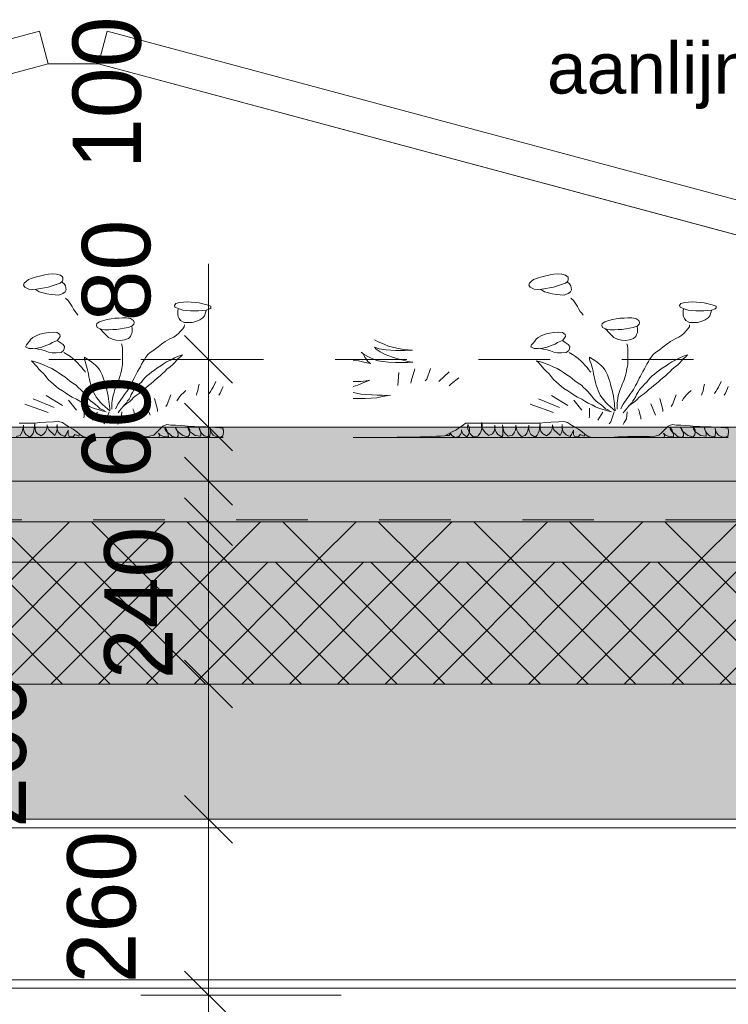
# Model space of a CAD drawing. Header units: millimetres. Extents: x -10538 to 13100, y -15694 to 32605.
# Tile 193 of 203: x 5921 to 6969, y 29746 to 31202. Entities that reach past the tile are written whole.
import ezdxf

# ---------------------------------------------------------------- set-up
doc = ezdxf.new("R2010")
doc.units = ezdxf.units.MM
doc.header["$LTSCALE"] = 100
doc.header["$PDMODE"] = 1
doc.header["$PDSIZE"] = -2
doc.linetypes.add('[LS] Type-1', pattern=[2.12, 1.06, -1.06])
doc.linetypes.add('VW-01 Short Dashed', pattern=[2.116125, 1.058062, -1.058062])
doc.layers.get('0').update_dxf_attribs({"lineweight": 5})
for name, color, linetype, lineweight in [('5', 7, 'Continuous', 18), ('Dimension', 7, 'Continuous', 9), ('Geen', 7, 'Continuous', 9), ('none', 7, 'Continuous', 13)]:
    doc.layers.add(name, color=color, linetype=linetype, lineweight=lineweight)
doc.styles.add('Arial', font='Arial.ttf')
doc.styles.add('Century Gothic', font='Century-Gothic_9791.ttf')
doc.dimstyles.new('Arch_PUUUR', dxfattribs={"dimtxt": 101.056134, "dimasz": 70.693359, "dimexe": 100, "dimexo": 159, "dimgap": 100, "dimtad": 1, "dimdec": 4, "dimtxsty": 'Century Gothic', "dimblk": 'VW_SLASH', "dimblk1": 'VW_SLASH', "dimblk2": 'VW_SLASH', "dimcen": 0, "dimdle": 100, "dimazin": 0, "dimtfac": 0.8, "dimtdec": 4, "dimtix": 1, "dimtmove": 0, "dimatfit": 0, "dimldrblk": 'VW_SLASH-1', "dimfxl": 1, "dimfrac": 2, "dimtolj": 1, "dimarcsym": 0})

# ---------------------------------------------------------------- blocks, each defined once
blk = doc.blocks.new('Groep-8')
at = {"layer": '5', "color": 8, "lineweight": 5, "true_color": 0x777777, "transparency": 33554687}
blk.add_line((-37.1, 461.7), (37.1, 461.7), dxfattribs=at)
at = {"layer": '5', "color": 8, "lineweight": 5, "true_color": 0x777777, "transparency": 33554687, "flags": 128}
for points in [[(-1209.1, 199.4), (-50, 510), (-37.1, 461.7), (-1196.2, 151.1)], [(1196.2, 151.1), (37.1, 461.7), (50, 510), (1209.1, 199.4)], [(-37.1, 461.7), (37.1, 461.7), (1100, 176.9), (1100, -75.5), (-1100, -75.5), (-1100, 176.9)]]:
    blk.add_lwpolyline(points, close=True, dxfattribs=at)
blk = doc.blocks.new('pv paneel opzet')
at = {"layer": '5', "color": 8, "true_color": 0x777777, "transparency": 33554687}
blk.add_blockref('Groep-8', (0, 0), dxfattribs=at)
blk = doc.blocks.new('Groep-9')
at = {"layer": '5', "color": 7, "transparency": 33554687}
blk.add_blockref('pv paneel opzet', (6000, 30675.5), dxfattribs=at)
blk = doc.blocks.new('Groep-10')
at = {"layer": '5', "color": 73, "linetype": 'Continuous', "lineweight": 18, "true_color": 0x9faa7d}
for p, q in [((6481.5, 30680.6), (6480.2, 30661.5)), ((6556.2, 30681.5), (6540.8, 30667.5)), ((6675.8, 30633.8), (6710.2, 30621.6)), ((6688.2, 30641.5), (6719.2, 30628.7)), ((6707.3, 30646.6), (6731.6, 30631.7)), ((6740.6, 30639.6), (6752.1, 30625.1)), ((6854.2, 30634.1), (6861.3, 30617.6)), ((6783.4, 30622.1), (6775.9, 30610)), ((6969.1, 30584.3), (6413.8, 30584.3))]:
    blk.add_line(p, q, dxfattribs=at)
at = {"layer": '5', "color": 73, "linetype": 'Continuous', "lineweight": 18, "true_color": 0x9faa7d, "flags": 128}
for points in [[(6732.3, 30818.5), (6732.1, 30818.5), (6732.2, 30818.3), (6731.6, 30815.8), (6728.1, 30812.9), (6722.2, 30810.7), (6716.3, 30808.7), (6710.5, 30807), (6704.7, 30805.9), (6699, 30804.8), (6693.1, 30803.7), (6687.2, 30803.4), (6681.6, 30804), (6676, 30806.6), (6673.9, 30809.7), (6674.7, 30812.5), (6677.6, 30815.4), (6681, 30818.1), (6686.6, 30819.9), (6692.9, 30821.9), (6699.3, 30823.6), (6705.3, 30825.1), (6711, 30826.1), (6716.9, 30826.5), (6722.6, 30826.1), (6728.4, 30824.6), (6732.2, 30821.8), (6732, 30819), (6732.2, 30818.3)], [(6731.1, 30814.4), (6733.9, 30811.6), (6735.9, 30808.7), (6736.6, 30805.8), (6736.8, 30803), (6735.5, 30800.1), (6732, 30797.3), (6726.1, 30795.2), (6720.5, 30795.3), (6714.8, 30796.2), (6708.6, 30797.2), (6702.8, 30798.4), (6697, 30799.9), (6692.5, 30802.7), (6690.8, 30803.6)], [(6736, 30790.5), (6739.9, 30787.1), (6742, 30784.2), (6743.8, 30781.4), (6745.7, 30778.4), (6747.8, 30774.4), (6750, 30771), (6752.3, 30768.2), (6754.3, 30765.4)], [(6951.2, 30776.1), (6950.9, 30778.9), (6945.2, 30780.6), (6939.2, 30782.4), (6933.5, 30783.6), (6927.9, 30784.1), (6922.2, 30784.6), (6916.5, 30784.9), (6910.3, 30784.7), (6904.6, 30784), (6899, 30782.6), (6897, 30779.8), (6898, 30777), (6903.9, 30774.7), (6909.6, 30773), (6915.2, 30772.2), (6921.2, 30772), (6927, 30771.7), (6932.8, 30771.8), (6938.5, 30772.4), (6944.1, 30773), (6949.7, 30774.7), (6951.3, 30776.1)], [(6944.1, 30773), (6943.5, 30770.1), (6942.9, 30767.2), (6941.9, 30764.4), (6939.3, 30761.4), (6934.7, 30758.5), (6929, 30756.2), (6923.4, 30754.6), (6917.6, 30754.4), (6911.7, 30754.8), (6906.2, 30757.7), (6904.1, 30760.5), (6902.8, 30763.3), (6902.3, 30766.1), (6902.3, 30768.9), (6902.1, 30771.7), (6902.6, 30774.2)], [(6834, 30749.2), (6837.1, 30752), (6837.6, 30754.8), (6836.7, 30757.5), (6832.1, 30760.3), (6826.3, 30761.4), (6820.6, 30761.7), (6814.9, 30761.2), (6809.1, 30760.8), (6803.3, 30760), (6797.7, 30758.8), (6792.1, 30757.6), (6786.4, 30755.7), (6782.6, 30752.9), (6782, 30750.1), (6783, 30747.3), (6788.6, 30744.6), (6794.3, 30743.9), (6800.1, 30743.7), (6805.9, 30744), (6811.6, 30744.4), (6817.2, 30745), (6822.9, 30746.3), (6828.5, 30747.4), (6834.1, 30749.2)], [(6911.8, 30751.3), (6911.4, 30748.1), (6909.4, 30745.1), (6906.4, 30741.9), (6903.6, 30738.8), (6900.2, 30735.6), (6896.1, 30732.8), (6890.3, 30730.2), (6883.4, 30726.3), (6878.1, 30722.5), (6872.9, 30718.6), (6869.1, 30715.8), (6865.2, 30712.9), (6861.1, 30710), (6857.7, 30707.3), (6854.9, 30703.4), (6852.7, 30699.9), (6850.8, 30697), (6848.6, 30693.1), (6846.7, 30689.2), (6845, 30686.1), (6842.6, 30682.1), (6840.7, 30678.4), (6839, 30675.3), (6837.4, 30672.3), (6835.7, 30668.6), (6833.6, 30664.5), (6831.9, 30661.5), (6830.4, 30658.7), (6828.9, 30655.7), (6826.9, 30652.7), (6824.1, 30649.5), (6822.4, 30646.7), (6820.3, 30643.7), (6817.9, 30640.4), (6815.3, 30636.9), (6813.6, 30634), (6811.7, 30630.4), (6809.9, 30627.1)], [(6724.1, 30728.3), (6726.4, 30730.9), (6728, 30733.7), (6727.8, 30736.6), (6723.5, 30739.6), (6717.6, 30740.1), (6711, 30739.7), (6704.7, 30738.9), (6697.9, 30737.1), (6692.4, 30734.7), (6687.6, 30732.3), (6684.8, 30729.7), (6682.7, 30727), (6680.2, 30724.2), (6678.1, 30721.5), (6676.8, 30718.6), (6681.8, 30716.1), (6687.7, 30715.9), (6694.3, 30716.7), (6701.1, 30718.3), (6707, 30720.4), (6712.7, 30722.5), (6716.4, 30724.9), (6721.4, 30727.1), (6723.7, 30728.1)], [(6834.2, 30748.5), (6834.5, 30745.5), (6834.7, 30742.5), (6834.5, 30739.7), (6833.2, 30736.8), (6832.2, 30733.9), (6829, 30731.1), (6823.1, 30729), (6817.3, 30728.1), (6811, 30728.6), (6805.3, 30730.1), (6799.7, 30732.3), (6797, 30735.1), (6794.1, 30737.9), (6791.1, 30740.7), (6789.2, 30743.4), (6787.3, 30744.9)], [(6445.7, 30729.1), (6451.2, 30726), (6459.9, 30722.3), (6466.4, 30719.6), (6474, 30717.5), (6481.1, 30715.9), (6488.7, 30714.6), (6495.2, 30714.1), (6501.7, 30713.6), (6490.3, 30713), (6476.8, 30713), (6462.7, 30714.3), (6452.4, 30715.6), (6445.3, 30718.2), (6448.1, 30715), (6454.1, 30711.1), (6461.2, 30707.1), (6472, 30703.4), (6480.2, 30701), (6487.8, 30698.7), (6494.8, 30697.1), (6502.4, 30696), (6494.3, 30695.5), (6486.7, 30695.5), (6476.5, 30695.4), (6466.2, 30695.9), (6458, 30696.7), (6451, 30698), (6445, 30699.9), (6436.9, 30703.6), (6430.3, 30707.3), (6426, 30710.5), (6429.2, 30707.5), (6431.4, 30703.5), (6433.7, 30699.8), (6435.9, 30696.9), (6439.7, 30693.7), (6431.5, 30695.6), (6421.8, 30697.7), (6414.7, 30698.7), (6413.8, 30698.9)], [(6723.7, 30728.1), (6727.9, 30725), (6732.3, 30722), (6734.4, 30718.9), (6734.2, 30715.8), (6733.1, 30713), (6729.3, 30710.4), (6722.1, 30709.6), (6716.3, 30709.7), (6711, 30710.9), (6706, 30712.6), (6700.8, 30714.2), (6695.5, 30715.2), (6690.8, 30716.3)], [(6818.7, 30723), (6820, 30719.9), (6820.5, 30715.9), (6820.5, 30712.9), (6820.5, 30709.5), (6820.5, 30705.2), (6820.5, 30700.7), (6820.5, 30697.9), (6820.3, 30692.7), (6819.8, 30689.5), (6819.1, 30686.4), (6818.6, 30683), (6817.8, 30679.9), (6817.1, 30676.3), (6816.1, 30673.1), (6815, 30669.7), (6813.6, 30666.4), (6812.2, 30663.4), (6810.8, 30660.1), (6809.6, 30657.1), (6808.6, 30654.2), (6807.7, 30651.1), (6806.3, 30646.5), (6805.5, 30642), (6805, 30638.5), (6804.8, 30635.6), (6804.8, 30632.2), (6804.8, 30629.3), (6804.8, 30626.3)], [(6733.5, 30710), (6738.3, 30707.2), (6743.1, 30704.3), (6747, 30701.5), (6751.5, 30697.5), (6754.3, 30694.6), (6756.9, 30691.3), (6760.1, 30687.8), (6762.4, 30684.9), (6764.8, 30682.1), (6765.6, 30681.1)], [(6813.7, 30620.8), (6815.8, 30623.8), (6818.5, 30626.7), (6820.8, 30629.9), (6823.4, 30632.8), (6826.3, 30635.7), (6828, 30638.5), (6829.9, 30641.4), (6832.1, 30644.9), (6833.3, 30647.9), (6835.1, 30651.2), (6837.2, 30654.7), (6839.5, 30657.5), (6842.4, 30660.6), (6845.5, 30663.7), (6848.5, 30666.5), (6850.6, 30669.3), (6853.3, 30672.6), (6856.4, 30675.5), (6859.7, 30678.4), (6864, 30681.5), (6867.4, 30684.3), (6871, 30687.2), (6877, 30690.7), (6881, 30693.4), (6885.4, 30696.3), (6891.1, 30699), (6897.3, 30702.1), (6902.9, 30704.7), (6908.9, 30706.9), (6906, 30704), (6902.3, 30700.9), (6900, 30697.8), (6897.3, 30694.9), (6894.5, 30691.9), (6890.6, 30688.9), (6886.1, 30685.7), (6882.8, 30682.3), (6879.6, 30679.2), (6876.7, 30676.4), (6873.6, 30673.6), (6869.2, 30670.4), (6866.2, 30667.3), (6862.6, 30664.2), (6858.7, 30661.3), (6854.7, 30658.1), (6851.4, 30655.4), (6848.6, 30652.6), (6845, 30649.6), (6840.4, 30646.8), (6836.7, 30643.7), (6834, 30640.8), (6830.9, 30637.8), (6826.9, 30635), (6822.6, 30632), (6820, 30629.1)], [(6793.5, 30624.3), (6787.2, 30627), (6783.8, 30630.2), (6780.2, 30633.2), (6776.2, 30636.1), (6772.9, 30638.9), (6769.5, 30642.4), (6767.2, 30645.6), (6764.3, 30649), (6761.1, 30652.3), (6758.3, 30655.4), (6754.9, 30658.6), (6751.7, 30661.8), (6746.9, 30665), (6741.9, 30668.3), (6738.7, 30671.2), (6734.9, 30674), (6730.2, 30677.1), (6725.1, 30680.4), (6720.8, 30683.5), (6715.6, 30686.7), (6710, 30689), (6703.6, 30692.2), (6697, 30694.5), (6691.1, 30696.2), (6685.5, 30698), (6688.6, 30695), (6691.3, 30692.1), (6693.8, 30689.1), (6696.8, 30685.7), (6700, 30682.3), (6703.4, 30679.4), (6705.9, 30676.4), (6708.5, 30672.9), (6711, 30670), (6714.2, 30666.6), (6718.3, 30663.5), (6722, 30660.1), (6725.8, 30657.1), (6731.4, 30653.5), (6736.1, 30650.4), (6741.1, 30647.2), (6746, 30644.1), (6752.1, 30641), (6757, 30638.1), (6761.9, 30635.2), (6767.7, 30632.6), (6772.6, 30629.8), (6778.3, 30627.4), (6784.3, 30625.8), (6790.4, 30624.1), (6796.2, 30622.5)], [(6802.2, 30624.2), (6801.4, 30627.4), (6800.9, 30631.4), (6800.5, 30634.3), (6800.2, 30637.8), (6799.5, 30641.5), (6799, 30645.8), (6798.2, 30650), (6797.1, 30654.7), (6795.9, 30658.8), (6794.8, 30663.5), (6793.6, 30667.3), (6792.5, 30671.1), (6791.3, 30674.1), (6790.4, 30677.2), (6788.4, 30681.1), (6786.3, 30684.5), (6784, 30687.9), (6780.9, 30691), (6777.4, 30694.1), (6773, 30697.2), (6769.3, 30700.1), (6763.9, 30703.1), (6763.9, 30699.9), (6764.8, 30697), (6766, 30693.6), (6767.1, 30690), (6768, 30686.5), (6768.9, 30682.5), (6769.8, 30678.9), (6770.6, 30674.4), (6771.5, 30670.2), (6772.5, 30665.7), (6773.6, 30661.7), (6774.9, 30657.8), (6776.3, 30654), (6778, 30650.6), (6779.7, 30647.3), (6781.7, 30643.9), (6784.8, 30640.2), (6787.5, 30636.6), (6790.4, 30633.7), (6794.8, 30630.1), (6798.2, 30626.9), (6801.3, 30623.9)], [(6505.3, 30685.9), (6499.8, 30667.7), (6499.5, 30664.7)], [(6528.2, 30686.7), (6522.8, 30670.9), (6520.4, 30668.1)], [(6413.8, 30667.3), (6416.7, 30667.1), (6425.5, 30667.5), (6433.1, 30668.4), (6438.7, 30669.4), (6432.3, 30667), (6426.5, 30664.3), (6420.8, 30662), (6413.8, 30660)], [(6570.3, 30672.8), (6559, 30663.7), (6556.2, 30660.7)], [(6934, 30663.3), (6932.8, 30659.9), (6932.3, 30656.8), (6931.8, 30653.7), (6930.4, 30650.2), (6929.6, 30647.2)], [(6958.4, 30667.4), (6954.5, 30658.9), (6952.6, 30655.9), (6950.5, 30652.5), (6948.5, 30649.6)], [(6413.8, 30651), (6419.1, 30649.9), (6425.2, 30648.8), (6431.6, 30648.1), (6441.4, 30647.4), (6449.3, 30647.1), (6457.1, 30647), (6463.2, 30646.8), (6469.1, 30647), (6463, 30646), (6455.1, 30644.5), (6448.8, 30643.3), (6440.4, 30642.9), (6431.9, 30642.2), (6424.3, 30642.1), (6416.7, 30642.1), (6413.8, 30642.1)], [(6914.3, 30653.8), (6910.4, 30650.7), (6907.2, 30647.8), (6904.6, 30644.8), (6903, 30642), (6900.7, 30638.6)], [(6969.1, 30659.8), (6967.7, 30656.9), (6966.5, 30653.3), (6964.9, 30650.1), (6962.8, 30646.9)], [(6867.7, 30642.2), (6872.2, 30626), (6872.2, 30622.8)], [(6891.9, 30647.8), (6886.6, 30633.4), (6884.3, 30630.2)], [(6763.8, 30627.9), (6763.6, 30616.5), (6763.4, 30613.5)], [(6800.4, 30622.3), (6795.2, 30607.9), (6792.8, 30604.7)], [(6819.5, 30622.4), (6818.4, 30612.1), (6815, 30606.7), (6813.4, 30603.8)], [(6835.7, 30626.8), (6837.1, 30623.8), (6837.5, 30620.9), (6838.5, 30617.3), (6839.5, 30614.4), (6839.4, 30611.4)], [(6969.1, 30599), (6964.4, 30599), (6958.1, 30599.3), (6951.6, 30599.6), (6943.5, 30600.2), (6936.7, 30600.5), (6927.1, 30600.9), (6920.5, 30601), (6912.7, 30601.8), (6906.2, 30602.2), (6898.6, 30602.7), (6892.1, 30602.9), (6885.8, 30603.6), (6880.1, 30601.1), (6876.2, 30597.4), (6872.8, 30593.9), (6869.6, 30591), (6866.5, 30588.2), (6860.2, 30586.5), (6852.9, 30586.2), (6841.7, 30586.2), (6835.2, 30586.2), (6827.1, 30586.1), (6820.3, 30585.9), (6813.8, 30585.3), (6806, 30585.3), (6800.2, 30585.1), (6793.9, 30584.7), (6787.2, 30584.4), (6780.4, 30584.4), (6774.1, 30584.3), (6767.6, 30584.4), (6761.8, 30585.9), (6756.6, 30589.5), (6752.7, 30592.8), (6747.5, 30596.9), (6742, 30600), (6737, 30602.8), (6731.3, 30606.7), (6725.6, 30608.2), (6718.3, 30607.7), (6707, 30607.2), (6697.9, 30606.5), (6690.9, 30605.9), (6682.5, 30605.9), (6674.1, 30605.8), (6667.6, 30605.8), (6659, 30605.8), (6648.8, 30605.8), (6639.2, 30605.9), (6631.1, 30605.9), (6621.2, 30605.9), (6610.7, 30605.9), (6602.6, 30605.9), (6596.4, 30605.9), (6586.7, 30605.9), (6580.4, 30605.9), (6576.5, 30602.7), (6570.3, 30599), (6566.9, 30596.1), (6561.7, 30593.2), (6555.1, 30590), (6549.1, 30587), (6543.1, 30586.4), (6537.4, 30586.4), (6530.6, 30586.2), (6521.7, 30585.7), (6512.9, 30585.3), (6505.8, 30585), (6499.3, 30584.8), (6493.5, 30584.8), (6487.5, 30584.8), (6478.9, 30584.8), (6472.1, 30584.7), (6465.3, 30584.3)], [(6756.6, 30589.5), (6755.7, 30586.7), (6749.9, 30588.8), (6747.4, 30585.4), (6741.6, 30586.1), (6740, 30589.2), (6740, 30592.2), (6740, 30595.5), (6738.6, 30592.3), (6736.9, 30589.1), (6735.2, 30586.1), (6729.2, 30588.5), (6725.3, 30592.3), (6723.4, 30596.9), (6723.2, 30600.3), (6723.4, 30603.7), (6723.4, 30600.4), (6723.6, 30596.9), (6722.6, 30593.1), (6721.6, 30590.3), (6720.2, 30587.4), (6711.1, 30595.7), (6709.5, 30600), (6709, 30603.3), (6708.7, 30599.6), (6707.9, 30596.1), (6706.5, 30592.7), (6704, 30589.7), (6700, 30586.9), (6694, 30590.4), (6691.6, 30593.8), (6690.8, 30597.7), (6690.6, 30601.7), (6690.5, 30605), (6690.3, 30601.7), (6689.8, 30598.4), (6689, 30594.5), (6687.9, 30590.7), (6686.3, 30587.9), (6683.4, 30585), (6677.1, 30589), (6674.7, 30592.8), (6674, 30596.5), (6674, 30599.3), (6673.9, 30602.7), (6673.5, 30599.2), (6672.6, 30594.8), (6671, 30590.7), (6668.7, 30587.3), (6663, 30586), (6659.8, 30589.3), (6657.6, 30592.3), (6656.1, 30595.4), (6655, 30599.7), (6654.8, 30603), (6654.8, 30600.2), (6654.2, 30595.6), (6652.4, 30591.2), (6649.8, 30588.2), (6643.4, 30586.6), (6639.8, 30589.4), (6637.6, 30592.3), (6636.3, 30595.4), (6635.3, 30600.3), (6635.1, 30603.1), (6635.3, 30598.7), (6635.5, 30595.6), (6635.5, 30592.4), (6635.3, 30588.2), (6634, 30585.3), (6628.2, 30589), (6625.9, 30591.9), (6624.3, 30595.4), (6623.7, 30598.7), (6623.7, 30602.6), (6624.2, 30599.2), (6622.5, 30594.1), (6620.1, 30589.9), (6614.5, 30587.6), (6610.4, 30590.9), (6607.7, 30593.9), (6605.4, 30597.5), (6604.1, 30600.5), (6604, 30603.6), (6604, 30606.8), (6605, 30604), (6605, 30600.9), (6604.5, 30598), (6603.5, 30594.3), (6601.9, 30590.8), (6598.5, 30586.6), (6591.7, 30585.3), (6587.2, 30590), (6584.9, 30593.5), (6583.5, 30597.3), (6583, 30600.3), (6583.5, 30603.9), (6586.1, 30599.2), (6586.1, 30596.3), (6585.9, 30593), (6584.5, 30588.8), (6582, 30585.7), (6576.9, 30589.6), (6574.9, 30592.9), (6574.3, 30596.1), (6574.5, 30592.3), (6573, 30589), (6570.4, 30586.1), (6564.8, 30584.3), (6559.8, 30587.7), (6557.8, 30590.4), (6556.2, 30587.5), (6551.7, 30587.3)], [(6969.1, 30589.3), (6968.7, 30587.2), (6966.6, 30585.4), (6960.7, 30584.9), (6954.6, 30587.9), (6952.3, 30590.7), (6949.9, 30595.3), (6949.8, 30598.1), (6949.9, 30594.4), (6949.9, 30590.5), (6949.1, 30585.6), (6941.2, 30587), (6938.2, 30590), (6935.9, 30592.9), (6934.4, 30596), (6934, 30599.1), (6935, 30595.6), (6936.1, 30591.1), (6936.4, 30586.6), (6927.9, 30587.3), (6923.8, 30590.2), (6919.7, 30593.3), (6917.5, 30596.6), (6916.9, 30599.7), (6920, 30595.9), (6920.1, 30592.9), (6919.4, 30588.4), (6917.1, 30585.4), (6909.3, 30587.7), (6905.5, 30590.5), (6901.9, 30593.3), (6899.6, 30596.3), (6898.5, 30599.1), (6901.4, 30594.8), (6902.7, 30589.9), (6902.8, 30587.1), (6900.5, 30584.4), (6894, 30586), (6890.3, 30589.3), (6886.5, 30592.3), (6883.7, 30595.8), (6882.7, 30599.4), (6885.3, 30596.5), (6886.5, 30593.6), (6888.1, 30589.1), (6888.2, 30585.5), (6882.3, 30585.5), (6875.9, 30587.9), (6873.3, 30590.7), (6874.8, 30587.7), (6874.2, 30584.9), (6868.6, 30584.6)], [(6969.1, 30596.1), (6968.9, 30596.5), (6968.4, 30599.7), (6969.1, 30596.8)], [(6969.1, 30596.8), (6969.5, 30595), (6969.5, 30592), (6969.1, 30589.3)]]:
    blk.add_lwpolyline(points, dxfattribs=at)
blk = doc.blocks.new('Groep-11')
at = {"layer": '5', "color": 73, "true_color": 0x9faa7d}
blk.add_blockref('Groep-10', (0, 0), dxfattribs=at)
blk = doc.blocks.new('Groep-12')
at = {"layer": '5', "color": 73, "linetype": 'Continuous', "lineweight": 18, "true_color": 0x9faa7d}
for p, q in [((5928.1, 30633.8), (5962.6, 30621.6)), ((5940.5, 30641.5), (5971.6, 30628.7)), ((5959.7, 30646.6), (5983.9, 30631.7)), ((5993, 30639.6), (6004.5, 30625.1)), ((6106.6, 30634.1), (6113.6, 30617.6)), ((6035.8, 30622.1), (6028.2, 30610)), ((6221.4, 30584.3), (3614.5, 30584.3))]:
    blk.add_line(p, q, dxfattribs=at)
at = {"layer": '5', "color": 73, "linetype": 'Continuous', "lineweight": 18, "true_color": 0x9faa7d, "flags": 128}
for points in [[(5984.6, 30818.5), (5984.5, 30818.5), (5984.5, 30818.3), (5983.9, 30815.8), (5980.5, 30812.9), (5974.6, 30810.7), (5968.7, 30808.7), (5962.8, 30807), (5957.1, 30805.9), (5951.4, 30804.8), (5945.5, 30803.7), (5939.6, 30803.4), (5933.9, 30804), (5928.3, 30806.6), (5926.2, 30809.7), (5927, 30812.5), (5930, 30815.4), (5933.4, 30818.1), (5939, 30819.9), (5945.3, 30821.9), (5951.7, 30823.6), (5957.7, 30825.1), (5963.4, 30826.1), (5969.2, 30826.5), (5975, 30826.1), (5980.8, 30824.6), (5984.5, 30821.8), (5984.4, 30819), (5984.5, 30818.3)], [(5983.5, 30814.4), (5986.3, 30811.6), (5988.2, 30808.7), (5989, 30805.8), (5989.2, 30803), (5987.9, 30800.1), (5984.3, 30797.3), (5978.5, 30795.2), (5972.9, 30795.3), (5967.1, 30796.2), (5960.9, 30797.2), (5955.1, 30798.4), (5949.4, 30799.9), (5944.9, 30802.7), (5943.2, 30803.6)], [(5988.3, 30790.5), (5992.3, 30787.1), (5994.3, 30784.2), (5996.2, 30781.4), (5998.1, 30778.4), (6000.1, 30774.4), (6002.4, 30771), (6004.6, 30768.2), (6006.7, 30765.4)], [(6203.6, 30776.1), (6203.2, 30778.9), (6197.5, 30780.6), (6191.6, 30782.4), (6185.9, 30783.6), (6180.3, 30784.1), (6174.5, 30784.6), (6168.9, 30784.9), (6162.7, 30784.7), (6157, 30784), (6151.4, 30782.6), (6149.4, 30779.8), (6150.3, 30777), (6156.3, 30774.7), (6161.9, 30773), (6167.5, 30772.2), (6173.5, 30772), (6179.4, 30771.7), (6185.1, 30771.8), (6190.8, 30772.4), (6196.4, 30773), (6202, 30774.7), (6203.7, 30776.1)], [(6196.4, 30773), (6195.9, 30770.1), (6195.2, 30767.2), (6194.2, 30764.4), (6191.7, 30761.4), (6187, 30758.5), (6181.4, 30756.2), (6175.8, 30754.6), (6170, 30754.4), (6164.1, 30754.8), (6158.6, 30757.7), (6156.4, 30760.5), (6155.1, 30763.3), (6154.6, 30766.1), (6154.6, 30768.9), (6154.5, 30771.7), (6155, 30774.2)], [(6086.3, 30749.2), (6089.4, 30752), (6090, 30754.8), (6089.1, 30757.5), (6084.4, 30760.3), (6078.7, 30761.4), (6072.9, 30761.7), (6067.3, 30761.2), (6061.4, 30760.8), (6055.7, 30760), (6050, 30758.8), (6044.4, 30757.6), (6038.7, 30755.7), (6034.9, 30752.9), (6034.4, 30750.1), (6035.4, 30747.3), (6041, 30744.6), (6046.7, 30743.9), (6052.4, 30743.7), (6058.3, 30744), (6064, 30744.4), (6069.6, 30745), (6075.2, 30746.3), (6080.9, 30747.4), (6086.4, 30749.2)], [(6164.2, 30751.3), (6163.8, 30748.1), (6161.7, 30745.1), (6158.7, 30741.9), (6155.9, 30738.8), (6152.6, 30735.6), (6148.4, 30732.8), (6142.6, 30730.2), (6135.7, 30726.3), (6130.5, 30722.5), (6125.3, 30718.6), (6121.5, 30715.8), (6117.6, 30712.9), (6113.5, 30710), (6110.1, 30707.3), (6107.3, 30703.4), (6105.1, 30699.9), (6103.2, 30697), (6100.9, 30693.1), (6099.1, 30689.2), (6097.4, 30686.1), (6095, 30682.1), (6093.1, 30678.4), (6091.4, 30675.3), (6089.7, 30672.3), (6088, 30668.6), (6086, 30664.5), (6084.3, 30661.5), (6082.8, 30658.7), (6081.3, 30655.7), (6079.2, 30652.7), (6076.4, 30649.5), (6074.8, 30646.7), (6072.7, 30643.7), (6070.3, 30640.4), (6067.6, 30636.9), (6066, 30634), (6064.1, 30630.4), (6062.2, 30627.1)], [(5976.5, 30728.3), (5978.7, 30730.9), (5980.4, 30733.7), (5980.1, 30736.6), (5975.9, 30739.6), (5969.9, 30740.1), (5963.3, 30739.7), (5957.1, 30738.9), (5950.3, 30737.1), (5944.7, 30734.7), (5939.9, 30732.3), (5937.2, 30729.7), (5935.1, 30727), (5932.6, 30724.2), (5930.5, 30721.5), (5929.2, 30718.6), (5934.2, 30716.1), (5940.1, 30715.9), (5946.6, 30716.7), (5953.4, 30718.3), (5959.4, 30720.4), (5965.1, 30722.5), (5968.7, 30724.9), (5973.8, 30727.1), (5976, 30728.1)], [(6086.6, 30748.5), (6086.8, 30745.5), (6087, 30742.5), (6086.9, 30739.7), (6085.5, 30736.8), (6084.6, 30733.9), (6081.4, 30731.1), (6075.5, 30729), (6069.6, 30728.1), (6063.4, 30728.6), (6057.7, 30730.1), (6052.1, 30732.3), (6049.3, 30735.1), (6046.4, 30737.9), (6043.4, 30740.7), (6041.6, 30743.4), (6039.7, 30744.9)], [(5976, 30728.1), (5980.3, 30725), (5984.7, 30722), (5986.7, 30718.9), (5986.5, 30715.8), (5985.4, 30713), (5981.7, 30710.4), (5974.4, 30709.6), (5968.7, 30709.7), (5963.3, 30710.9), (5958.4, 30712.6), (5953.2, 30714.2), (5947.9, 30715.2), (5943.2, 30716.3)], [(6071.1, 30723), (6072.4, 30719.9), (6072.9, 30715.9), (6072.9, 30712.9), (6072.9, 30709.5), (6072.9, 30705.2), (6072.9, 30700.7), (6072.9, 30697.9), (6072.6, 30692.7), (6072.1, 30689.5), (6071.5, 30686.4), (6071, 30683), (6070.2, 30679.9), (6069.4, 30676.3), (6068.4, 30673.1), (6067.4, 30669.7), (6066, 30666.4), (6064.6, 30663.4), (6063.2, 30660.1), (6062, 30657.1), (6061, 30654.2), (6060.1, 30651.1), (6058.7, 30646.5), (6057.9, 30642), (6057.4, 30638.5), (6057.1, 30635.6), (6057.1, 30632.2), (6057.1, 30629.3), (6057.1, 30626.3)], [(5985.9, 30710), (5990.6, 30707.2), (5995.5, 30704.3), (5999.4, 30701.5), (6003.8, 30697.5), (6006.7, 30694.6), (6009.2, 30691.3), (6012.4, 30687.8), (6014.7, 30684.9), (6017.2, 30682.1), (6017.9, 30681.1)], [(6066.1, 30620.8), (6068.2, 30623.8), (6070.8, 30626.7), (6073.2, 30629.9), (6075.7, 30632.8), (6078.7, 30635.7), (6080.3, 30638.5), (6082.3, 30641.4), (6084.4, 30644.9), (6085.7, 30647.9), (6087.5, 30651.2), (6089.6, 30654.7), (6091.9, 30657.5), (6094.8, 30660.6), (6097.9, 30663.7), (6100.8, 30666.5), (6103, 30669.3), (6105.7, 30672.6), (6108.8, 30675.5), (6112.1, 30678.4), (6116.3, 30681.5), (6119.8, 30684.3), (6123.4, 30687.2), (6129.4, 30690.7), (6133.4, 30693.4), (6137.7, 30696.3), (6143.5, 30699), (6149.6, 30702.1), (6155.3, 30704.7), (6161.3, 30706.9), (6158.4, 30704), (6154.6, 30700.9), (6152.3, 30697.8), (6149.6, 30694.9), (6146.8, 30691.9), (6143, 30688.9), (6138.5, 30685.7), (6135.2, 30682.3), (6132, 30679.2), (6129, 30676.4), (6125.9, 30673.6), (6121.6, 30670.4), (6118.5, 30667.3), (6114.9, 30664.2), (6111.1, 30661.3), (6107.1, 30658.1), (6103.8, 30655.4), (6101, 30652.6), (6097.4, 30649.6), (6092.8, 30646.8), (6089, 30643.7), (6086.4, 30640.8), (6083.3, 30637.8), (6079.3, 30635), (6074.9, 30632), (6072.4, 30629.1)], [(6045.9, 30624.3), (6039.6, 30627), (6036.1, 30630.2), (6032.5, 30633.2), (6028.6, 30636.1), (6025.2, 30638.9), (6021.9, 30642.4), (6019.6, 30645.6), (6016.6, 30649), (6013.4, 30652.3), (6010.6, 30655.4), (6007.3, 30658.6), (6004.1, 30661.8), (5999.2, 30665), (5994.2, 30668.3), (5991, 30671.2), (5987.3, 30674), (5982.6, 30677.1), (5977.4, 30680.4), (5973.2, 30683.5), (5968, 30686.7), (5962.3, 30689), (5955.9, 30692.2), (5949.4, 30694.5), (5943.5, 30696.2), (5937.8, 30698), (5940.9, 30695), (5943.6, 30692.1), (5946.2, 30689.1), (5949.1, 30685.7), (5952.3, 30682.3), (5955.8, 30679.4), (5958.2, 30676.4), (5960.9, 30672.9), (5963.3, 30670), (5966.5, 30666.6), (5970.7, 30663.5), (5974.4, 30660.1), (5978.2, 30657.1), (5983.7, 30653.5), (5988.5, 30650.4), (5993.5, 30647.2), (5998.3, 30644.1), (6004.5, 30641), (6009.3, 30638.1), (6014.2, 30635.2), (6020.1, 30632.6), (6025, 30629.8), (6030.6, 30627.4), (6036.6, 30625.8), (6042.8, 30624.1), (6048.6, 30622.5)], [(6054.6, 30624.2), (6053.8, 30627.4), (6053.3, 30631.4), (6052.9, 30634.3), (6052.5, 30637.8), (6051.9, 30641.5), (6051.4, 30645.8), (6050.6, 30650), (6049.5, 30654.7), (6048.3, 30658.8), (6047.1, 30663.5), (6046, 30667.3), (6044.8, 30671.1), (6043.7, 30674.1), (6042.8, 30677.2), (6040.7, 30681.1), (6038.7, 30684.5), (6036.4, 30687.9), (6033.3, 30691), (6029.7, 30694.1), (6025.4, 30697.2), (6021.6, 30700.1), (6016.3, 30703.1), (6016.3, 30699.9), (6017.2, 30697), (6018.3, 30693.6), (6019.5, 30690), (6020.4, 30686.5), (6021.3, 30682.5), (6022.2, 30678.9), (6022.9, 30674.4), (6023.8, 30670.2), (6024.8, 30665.7), (6026, 30661.7), (6027.3, 30657.8), (6028.7, 30654), (6030.4, 30650.6), (6032, 30647.3), (6034.1, 30643.9), (6037.2, 30640.2), (6039.8, 30636.6), (6042.8, 30633.7), (6047.1, 30630.1), (6050.6, 30626.9), (6053.7, 30623.9)], [(6186.3, 30663.3), (6185.2, 30659.9), (6184.7, 30656.8), (6184.1, 30653.7), (6182.8, 30650.2), (6182, 30647.2)], [(6210.7, 30667.4), (6206.8, 30658.9), (6205, 30655.9), (6202.9, 30652.5), (6200.8, 30649.6)], [(6166.6, 30653.8), (6162.7, 30650.7), (6159.6, 30647.8), (6157, 30644.8), (6155.4, 30642), (6153.1, 30638.6)], [(6221.4, 30659.8), (6220, 30656.9), (6218.9, 30653.3), (6217.3, 30650.1), (6215.1, 30646.9)], [(6120.1, 30642.2), (6124.5, 30626), (6124.5, 30622.8)], [(6144.2, 30647.8), (6139, 30633.4), (6136.7, 30630.2)], [(6016.1, 30627.9), (6015.9, 30616.5), (6015.7, 30613.5)], [(6052.8, 30622.3), (6047.5, 30607.9), (6045.2, 30604.7)], [(6071.8, 30622.4), (6070.8, 30612.1), (6067.4, 30606.7), (6065.8, 30603.8)], [(6088.1, 30626.8), (6089.5, 30623.8), (6089.8, 30620.9), (6090.8, 30617.3), (6091.8, 30614.4), (6091.7, 30611.4)], [(6221.4, 30599), (6216.7, 30599), (6210.5, 30599.3), (6204, 30599.6), (6195.9, 30600.2), (6189.1, 30600.5), (6179.4, 30600.9), (6172.9, 30601), (6165.1, 30601.8), (6158.5, 30602.2), (6151, 30602.7), (6144.4, 30602.9), (6138.2, 30603.6), (6132.4, 30601.1), (6128.5, 30597.4), (6125.1, 30593.9), (6122, 30591), (6118.9, 30588.2), (6112.6, 30586.5), (6105.3, 30586.2), (6094.1, 30586.2), (6087.5, 30586.2), (6079.5, 30586.1), (6072.7, 30585.9), (6066.1, 30585.3), (6058.3, 30585.3), (6052.6, 30585.1), (6046.3, 30584.7), (6039.5, 30584.4), (6032.7, 30584.4), (6026.5, 30584.3), (6019.9, 30584.4), (6014.2, 30585.9), (6009, 30589.5), (6005.1, 30592.8), (5999.9, 30596.9), (5994.4, 30600), (5989.4, 30602.8), (5983.7, 30606.7), (5977.9, 30608.2), (5970.6, 30607.7), (5959.4, 30607.2), (5950.3, 30606.5), (5943.2, 30605.9), (5934.9, 30605.9), (5926.5, 30605.8), (5920, 30605.8)], [(6009, 30589.5), (6008, 30586.7), (6002.2, 30588.8), (5999.8, 30585.4), (5994, 30586.1), (5992.4, 30589.2), (5992.4, 30592.2), (5992.4, 30595.5), (5990.9, 30592.3), (5989.3, 30589.1), (5987.5, 30586.1), (5981.6, 30588.5), (5977.7, 30592.3), (5975.8, 30596.9), (5975.6, 30600.3), (5975.8, 30603.7), (5975.8, 30600.4), (5975.9, 30596.9), (5974.9, 30593.1), (5974, 30590.3), (5972.5, 30587.4), (5963.5, 30595.7), (5961.9, 30600), (5961.4, 30603.3), (5961.1, 30599.6), (5960.3, 30596.1), (5958.8, 30592.7), (5956.4, 30589.7), (5952.4, 30586.9), (5946.4, 30590.4), (5944, 30593.8), (5943.2, 30597.7), (5943, 30601.7), (5942.8, 30605), (5942.7, 30601.7), (5942.2, 30598.4), (5941.4, 30594.5), (5940.3, 30590.7), (5938.6, 30587.9), (5935.7, 30585), (5929.4, 30589), (5927, 30592.8), (5926.4, 30596.5), (5926.4, 30599.3), (5926.2, 30602.7), (5925.9, 30599.2), (5924.9, 30594.8), (5923.3, 30590.7), (5921.1, 30587.3), (5915.4, 30586)], [(6221.4, 30589.3), (6221.1, 30587.2), (6219, 30585.4), (6213.1, 30584.9), (6207, 30587.9), (6204.7, 30590.7), (6202.3, 30595.3), (6202.1, 30598.1), (6202.3, 30594.4), (6202.3, 30590.5), (6201.5, 30585.6), (6193.6, 30587), (6190.6, 30590), (6188.3, 30592.9), (6186.8, 30596), (6186.3, 30599.1), (6187.4, 30595.6), (6188.4, 30591.1), (6188.7, 30586.6), (6180.2, 30587.3), (6176.1, 30590.2), (6172, 30593.3), (6169.9, 30596.6), (6169.3, 30599.7), (6172.3, 30595.9), (6172.5, 30592.9), (6171.7, 30588.4), (6169.4, 30585.4), (6161.7, 30587.7), (6157.9, 30590.5), (6154.3, 30593.3), (6152, 30596.3), (6150.9, 30599.1), (6153.8, 30594.8), (6155, 30589.9), (6155.2, 30587.1), (6152.9, 30584.4), (6146.4, 30586), (6142.7, 30589.3), (6138.9, 30592.3), (6136, 30595.8), (6135.1, 30599.4), (6137.7, 30596.5), (6138.9, 30593.6), (6140.4, 30589.1), (6140.6, 30585.5), (6134.7, 30585.5), (6128.3, 30587.9), (6125.7, 30590.7), (6127.2, 30587.7), (6126.6, 30584.9), (6121, 30584.6)], [(6221.4, 30596.1), (6221.3, 30596.5), (6220.8, 30599.7), (6221.4, 30596.8)], [(6221.4, 30596.8), (6221.9, 30595), (6221.9, 30592), (6221.4, 30589.3)]]:
    blk.add_lwpolyline(points, dxfattribs=at)
blk = doc.blocks.new('Groep-13')
at = {"layer": '5', "color": 73, "true_color": 0x9faa7d}
blk.add_blockref('Groep-12', (0, 0), dxfattribs=at)
blk = doc.blocks.new('Groep-16')
at = {"layer": '5', "color": 73, "true_color": 0x9faa7d, "transparency": 33554687}
for name in ['Groep-13', 'Groep-11']:
    blk.add_blockref(name, (0, 0), dxfattribs=at)
blk = doc.blocks.new('Groep-17')
at = {"layer": '5', "color": 73, "true_color": 0x9faa7d, "transparency": 33554687}
blk.add_blockref('Groep-16', (0, 0), dxfattribs=at)
blk = doc.blocks.new('Groep-18')
at = {"layer": '5', "color": 73, "true_color": 0x9faa7d, "transparency": 33554687}
blk.add_blockref('Groep-17', (0, 0), dxfattribs=at)
blk = doc.blocks.new('Groep-43')
at = {"layer": 'Geen', "linetype": 'Continuous', "lineweight": 0, "true_color": 0xccbf7a, "transparency": 33554595}
blk.add_hatch(color=43, dxfattribs=at).paths.add_polyline_path([(-121.5, 30600), (9692.7, 30600), (9692.7, 30520), (-121.5, 30520)])
at = {"layer": 'Geen', "linetype": 'Continuous', "lineweight": 0, "true_color": 0x2bffff, "transparency": 33554687}
blk.add_hatch(color=4, dxfattribs=at).paths.add_polyline_path([(-630.7, 30520), (10192.7, 30520), (10192.7, 30460), (-630.7, 30460)])
at = {"layer": 'Geen', "color": 7, "linetype": 'Continuous', "lineweight": 9, "transparency": 33554687, "flags": 128}
for points in [[(-121.5, 30600), (9692.7, 30600), (9692.7, 30520), (-121.5, 30520)], [(-630.7, 30520), (10192.7, 30520), (10192.7, 30460), (-630.7, 30460)]]:
    blk.add_lwpolyline(points, close=True, dxfattribs=at)
blk = doc.blocks.new('VW_SLASH')
at = {"color": 0, "linetype": 'ByBlock', "lineweight": -2, "transparency": 16777216}
blk.add_line((1.415, 0), (-1, 0), dxfattribs=at)
at = {"color": 0, "linetype": 'Continuous', "lineweight": 20, "transparency": 16777216, "flags": 128}
blk.add_lwpolyline([(0.5, 0.5), (-0.5, -0.5)], dxfattribs=at)
blk = doc.blocks.new('*D117')
at = {"layer": 'Defpoints', "color": 0, "transparency": 33554687}
for p in [(6200, 30700), (6363.4, 30700), (7080, 30600)]:
    blk.add_point(p, dxfattribs=at)
at = {"layer": 'Dimension', "color": 0, "linetype": 'Continuous', "lineweight": -2, "transparency": 33554687}
for p, q in [((6200, 30770.7), (6200, 30841.4)), ((6204.4, 30700), (6100, 30700)), ((6200, 30600), (6200, 30700)), ((6921, 30600), (6100, 30600)), ((6200, 30529.3), (6200, 30458.6))]:
    blk.add_line(p, q, dxfattribs=at)
at = {"layer": 'Dimension', "color": 0, "lineweight": -2, "xscale": 70.693359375, "yscale": 70.693359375, "zscale": 70.693359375}
for p, rotation in [((6200, 30700), 270), ((6200, 30600), 90)]:
    blk.add_blockref('VW_SLASH', p, dxfattribs=dict(at, rotation=rotation))
at = {"layer": 'Dimension', "color": 0, "lineweight": 5, "transparency": 33554687, "insert": (6050, 31094.3), "char_height": 101.06, "attachment_point": 5, "rotation": 90, "style": 'Century Gothic'}
blk.add_mtext('\\A1;100', dxfattribs=at)
blk = doc.blocks.new('VW_SLASH-1')
at = {"color": 0, "linetype": 'ByBlock', "lineweight": -2, "transparency": 16777216}
blk.add_line((1.415, 0), (-1, 0), dxfattribs=at)
at = {"color": 0, "linetype": 'Continuous', "lineweight": 20, "transparency": 16777216, "flags": 128}
blk.add_lwpolyline([(0.751, 0.751), (-0.751, -0.751)], dxfattribs=at)
blk = doc.blocks.new('*D118')
at = {"layer": 'Defpoints', "color": 0, "transparency": 33554687}
for p in [(6200, 30600), (7080, 30600), (7160, 30520)]:
    blk.add_point(p, dxfattribs=at)
at = {"layer": 'Dimension', "color": 0, "linetype": 'Continuous', "lineweight": -2, "transparency": 33554687}
for p, q in [((6200, 30670.7), (6200, 30741.4)), ((6921, 30600), (6100, 30600)), ((6200, 30520), (6200, 30600)), ((7001, 30520), (6100, 30520)), ((6200, 30449.3), (6200, 30378.6))]:
    blk.add_line(p, q, dxfattribs=at)
at = {"layer": 'Dimension', "color": 0, "lineweight": -2, "xscale": 70.693359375, "yscale": 70.693359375, "zscale": 70.693359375}
for p, rotation in [((6200, 30600), 270), ((6200, 30520), 90)]:
    blk.add_blockref('VW_SLASH', p, dxfattribs=dict(at, rotation=rotation))
at = {"layer": 'Dimension', "color": 0, "lineweight": 5, "transparency": 33554687, "insert": (6063.9, 30831.4), "char_height": 101.06, "attachment_point": 5, "rotation": 90, "style": 'Century Gothic'}
blk.add_mtext('\\A1;80', dxfattribs=at)
blk = doc.blocks.new('*D119')
at = {"layer": 'Defpoints', "color": 0, "transparency": 33554687}
for p in [(6200, 30520), (7160, 30520), (7050, 30460)]:
    blk.add_point(p, dxfattribs=at)
at = {"layer": 'Dimension', "color": 0, "linetype": 'Continuous', "lineweight": -2, "transparency": 33554687}
for p, q in [((6200, 30590.7), (6200, 30661.4)), ((7001, 30520), (6100, 30520)), ((6200, 30460), (6200, 30520)), ((6891, 30460), (6100, 30460)), ((6200, 30389.3), (6200, 30318.6))]:
    blk.add_line(p, q, dxfattribs=at)
at = {"layer": 'Dimension', "color": 0, "lineweight": -2, "xscale": 70.693359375, "yscale": 70.693359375, "zscale": 70.693359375}
for p, rotation in [((6200, 30520), 270), ((6200, 30460), 90)]:
    blk.add_blockref('VW_SLASH', p, dxfattribs=dict(at, rotation=rotation))
at = {"layer": 'Dimension', "color": 0, "lineweight": 5, "transparency": 33554687, "insert": (6063.9, 30599.6), "char_height": 101.06, "attachment_point": 5, "rotation": 90, "style": 'Century Gothic'}
blk.add_mtext('\\A1;60', dxfattribs=at)
blk = doc.blocks.new('*D120')
at = {"layer": 'Defpoints', "color": 0, "transparency": 33554687}
for p in [(6200, 30460), (7050, 30460), (6780, 30220)]:
    blk.add_point(p, dxfattribs=at)
at = {"layer": 'Dimension', "color": 0, "linetype": 'Continuous', "lineweight": -2, "transparency": 33554687}
for p, q in [((6200, 30530.7), (6200, 30601.4)), ((6891, 30460), (6100, 30460)), ((6200, 30220), (6200, 30460)), ((6621, 30220), (6100, 30220)), ((6200, 30149.3), (6200, 30078.6))]:
    blk.add_line(p, q, dxfattribs=at)
at = {"layer": 'Dimension', "color": 0, "lineweight": -2, "xscale": 70.693359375, "yscale": 70.693359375, "zscale": 70.693359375}
for p, rotation in [((6200, 30460), 270), ((6200, 30220), 90)]:
    blk.add_blockref('VW_SLASH', p, dxfattribs=dict(at, rotation=rotation))
at = {"layer": 'Dimension', "color": 0, "lineweight": 5, "transparency": 33554687, "insert": (6096.9, 30340), "char_height": 101.06, "attachment_point": 5, "rotation": 90, "style": 'Century Gothic'}
blk.add_mtext('\\A1;240', dxfattribs=at)
blk = doc.blocks.new('*D121')
at = {"layer": 'Defpoints', "color": 0, "transparency": 33554687}
for p in [(6200, 30220), (6780, 30220), (6705.4, 30020)]:
    blk.add_point(p, dxfattribs=at)
at = {"layer": 'Dimension', "color": 0, "linetype": 'Continuous', "lineweight": -2, "transparency": 33554687}
for p, q in [((6621, 30220), (6100, 30220)), ((6200, 30090.7), (6200, 30149.3)), ((6546.4, 30020), (6100, 30020))]:
    blk.add_line(p, q, dxfattribs=at)
at = {"layer": 'Dimension', "color": 0, "lineweight": -2, "xscale": 70.693359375, "yscale": 70.693359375, "zscale": 70.693359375}
for p, rotation in [((6200, 30220), 90), ((6200, 30020), 270)]:
    blk.add_blockref('VW_SLASH', p, dxfattribs=dict(at, rotation=rotation))
at = {"layer": 'Dimension', "color": 0, "lineweight": 5, "transparency": 33554687, "insert": (5880, 30120), "char_height": 101.06, "attachment_point": 5, "rotation": 90, "style": 'Century Gothic'}
blk.add_mtext('\\A1;200', dxfattribs=at)
blk = doc.blocks.new('*D122')
at = {"layer": 'Defpoints', "color": 0, "transparency": 33554687}
for p in [(6200, 30020), (6705.4, 30020), (6555.3, 29760)]:
    blk.add_point(p, dxfattribs=at)
at = {"layer": 'Dimension', "color": 0, "linetype": 'Continuous', "lineweight": -2, "transparency": 33554687}
for p, q in [((6546.4, 30020), (6100, 30020)), ((6200, 29830.7), (6200, 29949.3)), ((6396.3, 29760), (6100, 29760))]:
    blk.add_line(p, q, dxfattribs=at)
at = {"layer": 'Dimension', "color": 0, "lineweight": -2, "xscale": 70.693359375, "yscale": 70.693359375, "zscale": 70.693359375}
for p, rotation in [((6200, 30020), 90), ((6200, 29760), 270)]:
    blk.add_blockref('VW_SLASH', p, dxfattribs=dict(at, rotation=rotation))
at = {"layer": 'Dimension', "color": 0, "lineweight": 5, "transparency": 33554687, "insert": (6042.2, 29890), "char_height": 101.06, "attachment_point": 5, "rotation": 90, "style": 'Century Gothic'}
blk.add_mtext('\\A1;260', dxfattribs=at)
blk = doc.blocks.new('*D123')
at = {"layer": 'Defpoints', "color": 0, "transparency": 33554687}
for p in [(6200, 29760), (6555.3, 29760), (6555.3, 29359.9)]:
    blk.add_point(p, dxfattribs=at)
at = {"layer": 'Dimension', "color": 0, "linetype": 'Continuous', "lineweight": -2, "transparency": 33554687}
for p, q in [((6396.3, 29760), (6100, 29760)), ((6200, 29430.6), (6200, 29689.3)), ((6396.3, 29359.9), (6100, 29359.9))]:
    blk.add_line(p, q, dxfattribs=at)
at = {"layer": 'Dimension', "color": 0, "lineweight": -2, "xscale": 70.693359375, "yscale": 70.693359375, "zscale": 70.693359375}
for p, rotation in [((6200, 29760), 90), ((6200, 29359.9), 270)]:
    blk.add_blockref('VW_SLASH', p, dxfattribs=dict(at, rotation=rotation))
at = {"layer": 'Dimension', "color": 0, "lineweight": 5, "transparency": 33554687, "insert": (6096.9, 29559.9), "char_height": 101.06, "attachment_point": 5, "rotation": 90, "style": 'Century Gothic'}
blk.add_mtext('\\A1;400', dxfattribs=at)
blk = doc.blocks.new('Groep-92')
at = {"layer": 'Geen', "linetype": 'Continuous', "lineweight": 0, "true_color": 0xe6ffe6, "transparency": 33554687}
blk.add_hatch(color=7, dxfattribs=at).paths.add_polyline_path([(-675.7, 30400), (10246.9, 30400), (10246.9, 30220), (-675.7, 30220)])
at = {"layer": 'Geen', "linetype": 'Continuous', "lineweight": 5, "true_color": 0x777777, "transparency": 33554687}
h = blk.add_hatch(dxfattribs=at)
h.set_pattern_fill('#isolatie', color=8, style=0, pattern_type=2)
h.set_pattern_definition([(45, (2.866, 2.646), (-35.35534, 35.35534), []), (135, (-5.733, 5.733), (-35.35534, -35.35534), [])])
h.paths.add_polyline_path([(-675.7, 30400), (10246.9, 30400), (10246.9, 30220), (-675.7, 30220)])
at = {"layer": 'Geen', "linetype": 'Continuous', "lineweight": 0, "true_color": 0xcccccc, "transparency": 33554687}
blk.add_hatch(color=254, dxfattribs=at).paths.add_polyline_path([(-798.9, 30220), (10370, 30220), (10370, 30020), (-798.9, 30020)])
at = {"layer": 'none', "linetype": 'Continuous', "lineweight": 0, "true_color": 0xeeeeee, "transparency": 33554687}
blk.add_hatch(color=7, dxfattribs=at).paths.add_polyline_path([(-675.7, 30460), (10246.9, 30460), (10246.9, 30400), (-675.7, 30400)])
at = {"layer": 'none', "linetype": 'Continuous', "lineweight": 5, "true_color": 0x555555, "transparency": 33554687}
h = blk.add_hatch(dxfattribs=at)
h.set_pattern_fill('Isolatie1-1', color=251, style=0, pattern_type=2)
h.set_pattern_definition([(45, (1.43, 1.32), (-70.71068, 70.71068), [])])
h.paths.add_polyline_path([(-675.7, 30460), (10246.9, 30460), (10246.9, 30400), (-675.7, 30400)])
at = {"layer": 'none', "linetype": 'Continuous', "lineweight": 5, "true_color": 0x777777, "transparency": 33554687}
h = blk.add_hatch(dxfattribs=at)
h.set_pattern_fill('Isolatie1', color=8, style=0, pattern_type=2)
h.set_pattern_definition([(135, (-2.87, 2.87), (-70.71068, -70.71068), [])])
h.paths.add_polyline_path([(-675.7, 30460), (10246.9, 30460), (10246.9, 30400), (-675.7, 30400)])
at = {"color": 5, "linetype": 'VW-01 Short Dashed', "lineweight": 5, "true_color": 0x0000ff, "transparency": 33554687, "flags": 128}
blk.add_lwpolyline([(4971.4, 30463), (10237.5, 30463), (10237.5, 30683), (10497, 30683), (10497, 30604.4)], dxfattribs=at)
at = {"layer": '5', "color": 22, "linetype": '[LS] Type-1', "lineweight": 5, "true_color": 0xdd1d1d, "transparency": 33554687}
blk.add_line((-7816.5, 30700), (13100, 30700), dxfattribs=at)
at = {"layer": 'Geen', "color": 7, "linetype": 'Continuous', "lineweight": 9, "transparency": 33554687, "flags": 128}
for points in [[(-675.7, 30400), (10246.9, 30400), (10246.9, 30220), (-675.7, 30220)], [(-798.9, 30220), (10370, 30220), (10370, 30020), (-798.9, 30020)], [(-675.7, 30020), (10240, 30020), (10240, 29770), (-675.7, 29770)], [(-651.9, 30007.5), (10240, 30007.5), (10240, 29782.5), (-651.9, 29782.5)]]:
    blk.add_lwpolyline(points, close=True, dxfattribs=at)
at = {"layer": 'none', "color": 7, "linetype": 'Continuous', "lineweight": 9, "transparency": 33554687, "flags": 128}
blk.add_lwpolyline([(-675.7, 30460), (10246.9, 30460), (10246.9, 30400), (-675.7, 30400)], close=True, dxfattribs=at)
at = {"layer": '5', "color": 7, "transparency": 33554687}
for name in ['Groep-9', 'Groep-18', 'Groep-43']:
    blk.add_blockref(name, (0, 0), dxfattribs=at)
at = {"layer": 'Geen', "color": 7, "transparency": 33554687, "insert": (6700.8, 31168.6), "char_height": 75.516, "width": 1225.866, "attachment_point": 1, "line_spacing_factor": 0.962448, "style": 'Arial'}
blk.add_mtext('aanlijn beveiliging rondom', dxfattribs=at)
at = {"layer": 'Dimension', "color": 5, "linetype": 'Continuous', "lineweight": 5, "true_color": 0x0000ff, "transparency": 33554687}
for base, p1, p2, override, picture, middle in [((6200, 30700), (7080, 30600), (6363.4, 30700), {"dimgap": 63.922222, "dimdec": 0, "dimpost": '<>', "dimtxsty": 'Century Gothic', "dimtix": 0, "dimtmove": 2}, '*D117', (6050, 31094.3)), ((6200, 30600), (7160, 30520), (7080, 30600), {"dimgap": 50, "dimdec": 0, "dimpost": '<>', "dimtxsty": 'Century Gothic', "dimtix": 0, "dimtmove": 2}, '*D118', (6063.9, 30831.4)), ((6200, 30520), (7050, 30460), (7160, 30520), {"dimgap": 50, "dimdec": 0, "dimpost": '<>', "dimtxsty": 'Century Gothic', "dimtix": 0, "dimtmove": 2}, '*D119', (6063.9, 30599.6)), ((6200, 30220), (6705.4, 30020), (6780, 30220), {"dimgap": 233.922222, "dimdec": 0, "dimpost": '<>', "dimtxsty": 'Century Gothic', "dimtmove": 2}, '*D121', (5880, 30120)), ((6200, 30020), (6555.3, 29760), (6705.4, 30020), {"dimgap": 71.766667, "dimdec": 0, "dimpost": '<>', "dimtxsty": 'Century Gothic', "dimtmove": 2}, '*D122', (6042.2, 29890))]:
    dim = blk.add_linear_dim(base=base, p1=p1, p2=p2, angle=270, dimstyle='Arch_PUUUR', override=override, dxfattribs=at)
    dim.commit()
    dim.dimension.update_dxf_attribs({"geometry": picture, "text_midpoint": middle, "dimtype": 160})
for base, p1, p2, picture, middle in [((6200, 30460), (6780, 30220), (7050, 30460), '*D120', (6096.9, 30340)), ((6200, 29760), (6555.3, 29359.9), (6555.3, 29760), '*D123', (6096.9, 29559.9))]:
    dim = blk.add_linear_dim(base=base, p1=p1, p2=p2, angle=270, dimstyle='Arch_PUUUR', override={"dimgap": 50, "dimdec": 0, "dimpost": '<>', "dimtxsty": 'Century Gothic', "dimtmove": 2}, dxfattribs=at)
    dim.commit()
    dim.dimension.update_dxf_attribs({"geometry": picture, "text_midpoint": middle})

msp = doc.modelspace()

# ---------------------------------------------------------------- block references
at = {"layer": 'none', "color": 7}
msp.add_blockref('Groep-92', (0, 0), dxfattribs=at)

doc.saveas('drawing.dxf')
